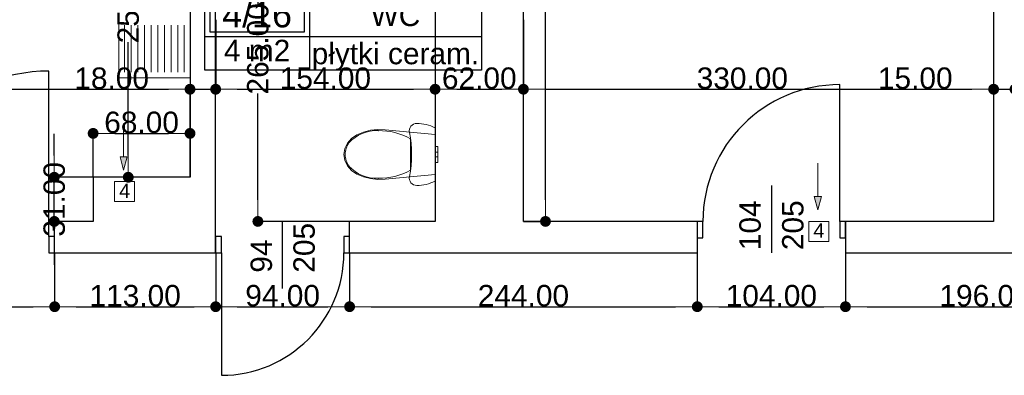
# Model space of a CAD drawing. Header units: millimetres. Extents: x -166872 to -65719, y 14266 to 44345.
# Tile 42 of 65: x -114583 to -107673, y 34249 to 36745. Entities that reach past the tile are written whole.
import ezdxf
from ezdxf.enums import TextEntityAlignment as Align

# ---------------------------------------------------------------- set-up
doc = ezdxf.new("R2010")
doc.units = ezdxf.units.MM
doc.header["$MEASUREMENT"] = 0
for name, color, linetype in [('Drzwi', 7, 'Continuous'), ('Linia', 7, 'Continuous'), ('Obiekt', 7, 'Continuous'), ('Strefa', 7, 'Continuous'), ('Słup', 7, 'Continuous'), ('Tekst', 7, 'Continuous'), ('Wymiary', 63, 'Continuous'), ('Ściana', 7, 'Continuous')]:
    doc.layers.add(name, color=color, linetype=linetype)
doc.styles.add('Arial', font='txt')
doc.dimstyles.new('GENERATED_STYLE__1', dxfattribs={"dimtxt": 150, "dimasz": 152, "dimexe": 0.18, "dimexo": 0, "dimgap": 0.09, "dimtad": 1, "dimtih": 1, "dimtoh": 1, "dimlfac": 0.1, "dimzin": 0, "dimdsep": 46, "dimtxsty": 'Arial', "dimblk": 'ARROWHEAD_11', "dimblk1": 'ARROWHEAD_11', "dimblk2": 'ARROWHEAD_11', "dimcen": 0.09, "dimclrd": 114, "dimclre": 114, "dimclrt": 114, "dimazin": 0, "dimtfac": 1, "dimtdec": 4, "dimtmove": 0, "dimatfit": 3, "dimfxl": 1, "dimtolj": 1, "dimtzin": 0, "dimarcsym": 0})
doc.dimstyles.new('GENERATED_STYLE__2', dxfattribs={"dimtxt": 150, "dimasz": 152, "dimexe": 0.18, "dimexo": 0, "dimgap": 0.09, "dimtad": 1, "dimlfac": 0.1, "dimzin": 0, "dimdsep": 46, "dimtxsty": 'Arial', "dimblk": 'ARROWHEAD_11', "dimblk1": 'ARROWHEAD_11', "dimblk2": 'ARROWHEAD_11', "dimcen": 0.09, "dimclrd": 114, "dimclre": 114, "dimclrt": 114, "dimazin": 0, "dimtfac": 1, "dimtdec": 4, "dimtmove": 0, "dimatfit": 3, "dimfxl": 1, "dimtolj": 1, "dimtzin": 0, "dimarcsym": 0})

# ---------------------------------------------------------------- blocks, each defined once
blk = doc.blocks.new('WC_4_16_16', base_point=(-112550.3, 36626.5))
at = {"layer": 'Strefa'}
for p, q in [((-113284.3, 36909.3), (-111342.1, 36909.3)), ((-113284.3, 36390.8), (-113284.3, 36909.3)), ((-112550.3, 36909.3), (-112550.3, 36390.8)), ((-111342.1, 36909.3), (-111342.1, 36390.8)), ((-113247.6, 36883.4), (-112587, 36883.4)), ((-113247.6, 36657.1), (-113247.6, 36883.4)), ((-112587, 36883.4), (-112587, 36657.1)), ((-113284.3, 36626.5), (-111342.1, 36626.5)), ((-112587, 36657.1), (-113247.6, 36657.1)), ((-111342.1, 36390.8), (-113284.3, 36390.8))]:
    blk.add_line(p, q, dxfattribs=at)
at = {"layer": 'Strefa', "style": 'Arial'}
for tag, height, p in [('ROOM_NUMBER', 180, (-112917.3, 36781.4)), ('ROOM_NAME', 150, (-111946.2, 36775.3)), ('ROOM_CALC_AREA', 150, (-112917.3, 36529)), ('floor_f', 150, (-111946.2, 36507.4))]:
    blk.add_attdef(tag, text='', height=height, dxfattribs=at).set_placement(p, align=Align.MIDDLE_CENTER)
blk = doc.blocks.new('ARROWHEAD_11')
at = {"color": 0, "linetype": 'Continuous', "lineweight": 0}
blk.add_line((0, 0), (-1, 0), dxfattribs=at)
at = {"color": 0, "linetype": 'Continuous', "lineweight": 0, "const_width": 0.25, "flags": 128}
blk.add_lwpolyline([(-0.125, 0, 1), (0.125, 0, 1)], format="xyb", close=True, dxfattribs=at)
blk = doc.blocks.new('*D5698')
at = {"layer": 'Defpoints', "color": 0}
for p in [(-115578, 35109.3), (-114338, 35109.3), (-114338, 34730.8)]:
    blk.add_point(p, dxfattribs=at)
at = {"layer": 'Wymiary', "color": 114, "lineweight": -2}
for p, q in [((-115578, 35109.3), (-115578, 34730.6)), ((-114338, 35109.3), (-114338, 34730.6)), ((-115426, 34730.8), (-114490, 34730.8))]:
    blk.add_line(p, q, dxfattribs=at)
at = {"layer": 'Wymiary', "color": 114, "lineweight": -2, "xscale": 152, "yscale": 152, "zscale": 152, "rotation": 180}
blk.add_blockref('ARROWHEAD_11', (-115578, 34730.8), dxfattribs=at)
at = {"layer": 'Wymiary', "color": 114, "lineweight": -2, "xscale": 152, "yscale": 152, "zscale": 152}
blk.add_blockref('ARROWHEAD_11', (-114338, 34730.8), dxfattribs=at)
at = {"layer": 'Wymiary', "color": 114, "lineweight": 13, "insert": (-114958, 34807.5), "char_height": 150, "attachment_point": 5, "style": 'Arial'}
blk.add_mtext('\\A1;124.00', dxfattribs=at)
blk = doc.blocks.new('*D5699')
at = {"layer": 'Defpoints', "color": 0}
for p in [(-114338, 35109.3), (-113208, 35109.3), (-113208, 34730.8)]:
    blk.add_point(p, dxfattribs=at)
at = {"layer": 'Wymiary', "color": 114, "lineweight": -2}
for p, q in [((-114338, 35109.3), (-114338, 34730.6)), ((-113208, 35109.3), (-113208, 34730.6)), ((-114186, 34730.8), (-113360, 34730.8))]:
    blk.add_line(p, q, dxfattribs=at)
at = {"layer": 'Wymiary', "color": 114, "lineweight": -2, "xscale": 152, "yscale": 152, "zscale": 152, "rotation": 180}
blk.add_blockref('ARROWHEAD_11', (-114338, 34730.8), dxfattribs=at)
at = {"layer": 'Wymiary', "color": 114, "lineweight": -2, "xscale": 152, "yscale": 152, "zscale": 152}
blk.add_blockref('ARROWHEAD_11', (-113208, 34730.8), dxfattribs=at)
at = {"layer": 'Wymiary', "color": 114, "lineweight": 13, "insert": (-113773, 34807.5), "char_height": 150, "attachment_point": 5, "style": 'Arial'}
blk.add_mtext('\\A1;113.00', dxfattribs=at)
blk = doc.blocks.new('*D5700')
at = {"layer": 'Defpoints', "color": 0}
for p in [(-113208, 35109.3), (-112268, 35109.3), (-112268, 34730.8)]:
    blk.add_point(p, dxfattribs=at)
at = {"layer": 'Wymiary', "color": 114, "lineweight": -2}
for p, q in [((-113208, 35109.3), (-113208, 34730.6)), ((-112268, 35109.3), (-112268, 34730.6)), ((-113056, 34730.8), (-112420, 34730.8))]:
    blk.add_line(p, q, dxfattribs=at)
at = {"layer": 'Wymiary', "color": 114, "lineweight": -2, "xscale": 152, "yscale": 152, "zscale": 152, "rotation": 180}
blk.add_blockref('ARROWHEAD_11', (-113208, 34730.8), dxfattribs=at)
at = {"layer": 'Wymiary', "color": 114, "lineweight": -2, "xscale": 152, "yscale": 152, "zscale": 152}
blk.add_blockref('ARROWHEAD_11', (-112268, 34730.8), dxfattribs=at)
at = {"layer": 'Wymiary', "color": 114, "lineweight": 13, "insert": (-112738, 34807.5), "char_height": 150, "attachment_point": 5, "style": 'Arial'}
blk.add_mtext('\\A1;94.00', dxfattribs=at)
blk = doc.blocks.new('*D5701')
at = {"layer": 'Defpoints', "color": 0}
for p in [(-112268, 35109.3), (-109828, 35109.3), (-109828, 34730.8)]:
    blk.add_point(p, dxfattribs=at)
at = {"layer": 'Wymiary', "color": 114, "lineweight": -2}
for p, q in [((-112268, 35109.3), (-112268, 34730.6)), ((-109828, 35109.3), (-109828, 34730.6)), ((-112116, 34730.8), (-109980, 34730.8))]:
    blk.add_line(p, q, dxfattribs=at)
at = {"layer": 'Wymiary', "color": 114, "lineweight": -2, "xscale": 152, "yscale": 152, "zscale": 152, "rotation": 180}
blk.add_blockref('ARROWHEAD_11', (-112268, 34730.8), dxfattribs=at)
at = {"layer": 'Wymiary', "color": 114, "lineweight": -2, "xscale": 152, "yscale": 152, "zscale": 152}
blk.add_blockref('ARROWHEAD_11', (-109828, 34730.8), dxfattribs=at)
at = {"layer": 'Wymiary', "color": 114, "lineweight": 13, "insert": (-111048, 34807.5), "char_height": 150, "attachment_point": 5, "style": 'Arial'}
blk.add_mtext('\\A1;244.00', dxfattribs=at)
blk = doc.blocks.new('*D5702')
at = {"layer": 'Defpoints', "color": 0}
for p in [(-109828, 35109.3), (-108788, 35109.3), (-108788, 34730.8)]:
    blk.add_point(p, dxfattribs=at)
at = {"layer": 'Wymiary', "color": 114, "lineweight": -2}
for p, q in [((-109828, 35109.3), (-109828, 34730.6)), ((-108788, 35109.3), (-108788, 34730.6)), ((-109676, 34730.8), (-108940, 34730.8))]:
    blk.add_line(p, q, dxfattribs=at)
at = {"layer": 'Wymiary', "color": 114, "lineweight": -2, "xscale": 152, "yscale": 152, "zscale": 152, "rotation": 180}
blk.add_blockref('ARROWHEAD_11', (-109828, 34730.8), dxfattribs=at)
at = {"layer": 'Wymiary', "color": 114, "lineweight": -2, "xscale": 152, "yscale": 152, "zscale": 152}
blk.add_blockref('ARROWHEAD_11', (-108788, 34730.8), dxfattribs=at)
at = {"layer": 'Wymiary', "color": 114, "lineweight": 13, "insert": (-109308, 34807.5), "char_height": 150, "attachment_point": 5, "style": 'Arial'}
blk.add_mtext('\\A1;104.00', dxfattribs=at)
blk = doc.blocks.new('*D5703')
at = {"layer": 'Defpoints', "color": 0}
for p in [(-108788, 35109.3), (-106828, 35109.3), (-106828, 34730.8)]:
    blk.add_point(p, dxfattribs=at)
at = {"layer": 'Wymiary', "color": 114, "lineweight": -2}
for p, q in [((-108788, 35109.3), (-108788, 34730.6)), ((-106828, 35109.3), (-106828, 34730.6)), ((-108636, 34730.8), (-106980, 34730.8))]:
    blk.add_line(p, q, dxfattribs=at)
at = {"layer": 'Wymiary', "color": 114, "lineweight": -2, "xscale": 152, "yscale": 152, "zscale": 152, "rotation": 180}
blk.add_blockref('ARROWHEAD_11', (-108788, 34730.8), dxfattribs=at)
at = {"layer": 'Wymiary', "color": 114, "lineweight": -2, "xscale": 152, "yscale": 152, "zscale": 152}
blk.add_blockref('ARROWHEAD_11', (-106828, 34730.8), dxfattribs=at)
at = {"layer": 'Wymiary', "color": 114, "lineweight": 13, "insert": (-107808, 34807.5), "char_height": 150, "attachment_point": 5, "style": 'Arial'}
blk.add_mtext('\\A1;196.00', dxfattribs=at)
blk = doc.blocks.new('*D5815')
at = {"layer": 'Defpoints', "color": 0}
for p in [(-114340.6, 35639.3), (-114068, 35639.3), (-114068, 35329.3)]:
    blk.add_point(p, dxfattribs=at)
at = {"layer": 'Wymiary', "color": 114, "lineweight": -2}
for p, q in [((-114340.6, 35791.3), (-114340.6, 35943.3)), ((-114068, 35639.3), (-114340.7, 35639.3)), ((-114340.6, 35329.3), (-114340.6, 35639.3)), ((-114068, 35329.3), (-114340.7, 35329.3)), ((-114340.6, 35177.3), (-114340.6, 35025.3))]:
    blk.add_line(p, q, dxfattribs=at)
at = {"layer": 'Wymiary', "color": 114, "lineweight": -2, "xscale": 152, "yscale": 152, "zscale": 152}
for p, rotation in [((-114340.6, 35639.3), 270), ((-114340.6, 35329.3), 90)]:
    blk.add_blockref('ARROWHEAD_11', p, dxfattribs=dict(at, rotation=rotation))
at = {"layer": 'Wymiary', "color": 114, "lineweight": 13, "insert": (-114340.6, 35484.3), "char_height": 150, "attachment_point": 5, "rotation": 90, "style": 'Arial'}
blk.add_mtext('\\A1;31.00', dxfattribs=at)
blk = doc.blocks.new('*D5816')
at = {"layer": 'Defpoints', "color": 0}
for p in [(-113388, 35947.2), (-114068, 35639.3), (-113388, 35639.3)]:
    blk.add_point(p, dxfattribs=at)
at = {"layer": 'Wymiary', "color": 114, "lineweight": -2}
for p, q in [((-114068, 35639.3), (-114068, 35947.4)), ((-113916, 35947.2), (-113540, 35947.2)), ((-113388, 35639.3), (-113388, 35947.4))]:
    blk.add_line(p, q, dxfattribs=at)
at = {"layer": 'Wymiary', "color": 114, "lineweight": -2, "xscale": 152, "yscale": 152, "zscale": 152, "rotation": 180}
blk.add_blockref('ARROWHEAD_11', (-114068, 35947.2), dxfattribs=at)
at = {"layer": 'Wymiary', "color": 114, "lineweight": -2, "xscale": 152, "yscale": 152, "zscale": 152}
blk.add_blockref('ARROWHEAD_11', (-113388, 35947.2), dxfattribs=at)
at = {"layer": 'Wymiary', "color": 114, "lineweight": 13, "insert": (-113728, 36023.9), "char_height": 150, "attachment_point": 5, "style": 'Arial'}
blk.add_mtext('\\A1;68.00', dxfattribs=at)
blk = doc.blocks.new('*D5819')
at = {"layer": 'Defpoints', "color": 0}
for p in [(-112911.7, 37979.3), (-111848, 37979.3), (-111668, 35329.3)]:
    blk.add_point(p, dxfattribs=at)
at = {"layer": 'Wymiary', "color": 114, "lineweight": -2}
for p, q in [((-111848, 37979.3), (-112911.8, 37979.3)), ((-112911.7, 37827.3), (-112911.7, 36853)), ((-112911.7, 35481.3), (-112911.7, 36228)), ((-111668, 35329.3), (-112911.8, 35329.3))]:
    blk.add_line(p, q, dxfattribs=at)
at = {"layer": 'Wymiary', "color": 114, "lineweight": -2, "xscale": 152, "yscale": 152, "zscale": 152}
for p, rotation in [((-112911.7, 37979.3), 90), ((-112911.7, 35329.3), 270)]:
    blk.add_blockref('ARROWHEAD_11', p, dxfattribs=dict(at, rotation=rotation))
at = {"layer": 'Wymiary', "color": 114, "lineweight": 13, "insert": (-112911.7, 36540.5), "char_height": 150, "attachment_point": 5, "rotation": 90, "style": 'Arial'}
blk.add_mtext('\\A1;265.00', dxfattribs=at)
blk = doc.blocks.new('*D5823')
at = {"layer": 'Defpoints', "color": 0}
for p in [(-111048, 40506.2), (-110893.2, 40506.2), (-111048, 35329.3)]:
    blk.add_point(p, dxfattribs=at)
at = {"layer": 'Wymiary', "color": 114, "lineweight": -2}
for p, q in [((-111048, 40506.2), (-110893.1, 40506.2)), ((-110893.2, 40354.2), (-110893.2, 38083.7)), ((-110893.2, 35481.3), (-110893.2, 37751.8)), ((-111048, 35329.3), (-110893.1, 35329.3))]:
    blk.add_line(p, q, dxfattribs=at)
at = {"layer": 'Wymiary', "color": 114, "lineweight": -2, "xscale": 152, "yscale": 152, "zscale": 152}
for p, rotation in [((-110893.2, 40506.2), 90), ((-110893.2, 35329.3), 270)]:
    blk.add_blockref('ARROWHEAD_11', p, dxfattribs=dict(at, rotation=rotation))
at = {"layer": 'Wymiary', "color": 114, "lineweight": 13, "insert": (-110893.2, 37917.8), "char_height": 150, "attachment_point": 5, "rotation": 90, "style": 'Arial'}
blk.add_mtext('\\A1;518', dxfattribs=at)
blk = doc.blocks.new('*D5845')
at = {"layer": 'Defpoints', "color": 0}
for p in [(-113388, 36257.1), (-118258, 35679.3), (-113388, 35639.3)]:
    blk.add_point(p, dxfattribs=at)
at = {"layer": 'Wymiary', "color": 114, "lineweight": -2}
for p, q in [((-118258, 35679.3), (-118258, 36257.3)), ((-118106, 36257.1), (-113540, 36257.1)), ((-113388, 35639.3), (-113388, 36257.3))]:
    blk.add_line(p, q, dxfattribs=at)
at = {"layer": 'Wymiary', "color": 114, "lineweight": -2, "xscale": 152, "yscale": 152, "zscale": 152, "rotation": 180}
blk.add_blockref('ARROWHEAD_11', (-118258, 36257.1), dxfattribs=at)
at = {"layer": 'Wymiary', "color": 114, "lineweight": -2, "xscale": 152, "yscale": 152, "zscale": 152}
blk.add_blockref('ARROWHEAD_11', (-113388, 36257.1), dxfattribs=at)
at = {"layer": 'Wymiary', "color": 114, "lineweight": 13, "insert": (-115936.8, 36333.8), "char_height": 150, "attachment_point": 5, "style": 'Arial'}
blk.add_mtext('\\A1;487.00', dxfattribs=at)
blk = doc.blocks.new('*D5846')
at = {"layer": 'Defpoints', "color": 0}
for p in [(-113208, 36744.3), (-113208, 36257.1), (-113388, 35639.3)]:
    blk.add_point(p, dxfattribs=at)
at = {"layer": 'Wymiary', "color": 114, "lineweight": -2}
for p, q in [((-113208, 36744.3), (-113208, 36256.9)), ((-114183.7, 36257.1), (-113692, 36257.1)), ((-113692, 36257.1), (-113540, 36257.1)), ((-113388, 35639.3), (-113388, 36257.3)), ((-113388, 36257.1), (-113208, 36257.1)), ((-113056, 36257.1), (-112904, 36257.1))]:
    blk.add_line(p, q, dxfattribs=at)
at = {"layer": 'Wymiary', "color": 114, "lineweight": -2, "xscale": 152, "yscale": 152, "zscale": 152}
blk.add_blockref('ARROWHEAD_11', (-113388, 36257.1), dxfattribs=at)
at = {"layer": 'Wymiary', "color": 114, "lineweight": -2, "xscale": 152, "yscale": 152, "zscale": 152, "rotation": 180}
blk.add_blockref('ARROWHEAD_11', (-113208, 36257.1), dxfattribs=at)
at = {"layer": 'Wymiary', "color": 114, "lineweight": 13, "insert": (-113937.9, 36333.8), "char_height": 150, "attachment_point": 5, "style": 'Arial'}
blk.add_mtext('\\A1;18.00', dxfattribs=at)
blk = doc.blocks.new('*D5847')
at = {"layer": 'Defpoints', "color": 0}
for p in [(-113208, 36744.3), (-111668, 36744.3), (-111668, 36257.1)]:
    blk.add_point(p, dxfattribs=at)
at = {"layer": 'Wymiary', "color": 114, "lineweight": -2}
for p, q in [((-113208, 36744.3), (-113208, 36256.9)), ((-111668, 36744.3), (-111668, 36256.9)), ((-113056, 36257.1), (-111820, 36257.1))]:
    blk.add_line(p, q, dxfattribs=at)
at = {"layer": 'Wymiary', "color": 114, "lineweight": -2, "xscale": 152, "yscale": 152, "zscale": 152, "rotation": 180}
blk.add_blockref('ARROWHEAD_11', (-113208, 36257.1), dxfattribs=at)
at = {"layer": 'Wymiary', "color": 114, "lineweight": -2, "xscale": 152, "yscale": 152, "zscale": 152}
blk.add_blockref('ARROWHEAD_11', (-111668, 36257.1), dxfattribs=at)
at = {"layer": 'Wymiary', "color": 114, "lineweight": 13, "insert": (-112438, 36333.8), "char_height": 150, "attachment_point": 5, "style": 'Arial'}
blk.add_mtext('\\A1;154.00', dxfattribs=at)
blk = doc.blocks.new('*D5848')
at = {"layer": 'Defpoints', "color": 0}
for p in [(-111668, 36744.3), (-111048, 36744.3), (-111048, 36257.1)]:
    blk.add_point(p, dxfattribs=at)
at = {"layer": 'Wymiary', "color": 114, "lineweight": -2}
for p, q in [((-111668, 36744.3), (-111668, 36256.9)), ((-111048, 36744.3), (-111048, 36256.9)), ((-111516, 36257.1), (-111200, 36257.1))]:
    blk.add_line(p, q, dxfattribs=at)
at = {"layer": 'Wymiary', "color": 114, "lineweight": -2, "xscale": 152, "yscale": 152, "zscale": 152, "rotation": 180}
blk.add_blockref('ARROWHEAD_11', (-111668, 36257.1), dxfattribs=at)
at = {"layer": 'Wymiary', "color": 114, "lineweight": -2, "xscale": 152, "yscale": 152, "zscale": 152}
blk.add_blockref('ARROWHEAD_11', (-111048, 36257.1), dxfattribs=at)
at = {"layer": 'Wymiary', "color": 114, "lineweight": 13, "insert": (-111358, 36333.8), "char_height": 150, "attachment_point": 5, "style": 'Arial'}
blk.add_mtext('\\A1;62.00', dxfattribs=at)
blk = doc.blocks.new('*D5849')
at = {"layer": 'Defpoints', "color": 0}
for p in [(-107748, 37574.5), (-111048, 36744.3), (-107748, 36257.1)]:
    blk.add_point(p, dxfattribs=at)
at = {"layer": 'Wymiary', "color": 114, "lineweight": -2}
for p, q in [((-107748, 37574.5), (-107748, 36256.9)), ((-111048, 36744.3), (-111048, 36256.9)), ((-110896, 36257.1), (-107900, 36257.1))]:
    blk.add_line(p, q, dxfattribs=at)
at = {"layer": 'Wymiary', "color": 114, "lineweight": -2, "xscale": 152, "yscale": 152, "zscale": 152, "rotation": 180}
blk.add_blockref('ARROWHEAD_11', (-111048, 36257.1), dxfattribs=at)
at = {"layer": 'Wymiary', "color": 114, "lineweight": -2, "xscale": 152, "yscale": 152, "zscale": 152}
blk.add_blockref('ARROWHEAD_11', (-107748, 36257.1), dxfattribs=at)
at = {"layer": 'Wymiary', "color": 114, "lineweight": 13, "insert": (-109511.8, 36333.8), "char_height": 150, "attachment_point": 5, "style": 'Arial'}
blk.add_mtext('\\A1;330.00', dxfattribs=at)
blk = doc.blocks.new('*D5850')
at = {"layer": 'Defpoints', "color": 0}
for p in [(-107748, 37574.5), (-107598, 37574.5), (-107598, 36257.1)]:
    blk.add_point(p, dxfattribs=at)
at = {"layer": 'Wymiary', "color": 114, "lineweight": -2}
for p, q in [((-107748, 37574.5), (-107748, 36256.9)), ((-107598, 37574.5), (-107598, 36256.9)), ((-108543.7, 36257.1), (-108052, 36257.1)), ((-108052, 36257.1), (-107900, 36257.1)), ((-107748, 36257.1), (-107598, 36257.1)), ((-107446, 36257.1), (-107294, 36257.1))]:
    blk.add_line(p, q, dxfattribs=at)
at = {"layer": 'Wymiary', "color": 114, "lineweight": -2, "xscale": 152, "yscale": 152, "zscale": 152}
blk.add_blockref('ARROWHEAD_11', (-107748, 36257.1), dxfattribs=at)
at = {"layer": 'Wymiary', "color": 114, "lineweight": -2, "xscale": 152, "yscale": 152, "zscale": 152, "rotation": 180}
blk.add_blockref('ARROWHEAD_11', (-107598, 36257.1), dxfattribs=at)
at = {"layer": 'Wymiary', "color": 114, "lineweight": 13, "insert": (-108297.9, 36333.8), "char_height": 150, "attachment_point": 5, "style": 'Arial'}
blk.add_mtext('\\A1;15.00', dxfattribs=at)
blk = doc.blocks.new('*D5860')
at = {"layer": 'Defpoints', "color": 0}
for p in [(-113821.4, 38159.3), (-113388, 38159.3), (-113388, 35639.3)]:
    blk.add_point(p, dxfattribs=at)
at = {"layer": 'Wymiary', "color": 114, "lineweight": -2}
for p, q in [((-113388, 38159.3), (-113821.6, 38159.3)), ((-113821.4, 38007.3), (-113821.4, 37211.8)), ((-113821.4, 35791.3), (-113821.4, 36586.8)), ((-113388, 35639.3), (-113821.6, 35639.3))]:
    blk.add_line(p, q, dxfattribs=at)
at = {"layer": 'Wymiary', "color": 114, "lineweight": -2, "xscale": 152, "yscale": 152, "zscale": 152}
for p, rotation in [((-113821.4, 38159.3), 90), ((-113821.4, 35639.3), 270)]:
    blk.add_blockref('ARROWHEAD_11', p, dxfattribs=dict(at, rotation=rotation))
at = {"layer": 'Wymiary', "color": 114, "lineweight": 13, "insert": (-113821.4, 36899.3), "char_height": 150, "attachment_point": 5, "rotation": 90, "style": 'Arial'}
blk.add_mtext('\\A1;252.00', dxfattribs=at)

msp = doc.modelspace()

# ---------------------------------------------------------------- hatches: boundary and pattern name
at = {"layer": 'Linia', "linetype": 'Continuous', "lineweight": 13}
for points in [[(-113854.156, 35689.346), (-113829.156, 35782.647), (-113879.156, 35782.647)], [(-108982.003, 35409.955), (-108957.003, 35503.257), (-109007.003, 35503.257)]]:
    msp.add_hatch(color=256, dxfattribs=at).paths.add_polyline_path(points)

# ---------------------------------------------------------------- linework, layer by layer
at = {"layer": 'Drzwi'}
for p, q in [((-114378.019, 35224.32), (-114378.019, 36384.32)), ((-108828.019, 35329.32), (-108828.019, 36289.32)), ((-109788.019, 35329.32), (-109828.019, 35329.32)), ((-109828.019, 35329.32), (-109828.019, 35214.32)), ((-109828.019, 35329.32), (-109828.019, 35214.32)), ((-109788.019, 35214.32), (-109788.019, 35329.32)), ((-108788.019, 35329.32), (-108828.019, 35329.32)), ((-108828.019, 35329.32), (-108828.019, 35214.32)), ((-108788.019, 35214.32), (-108788.019, 35329.32)), ((-108788.019, 35329.32), (-108788.019, 35214.32)), ((-114338.019, 35224.32), (-114378.019, 35224.32)), ((-114378.019, 35224.32), (-114378.019, 35109.32)), ((-114338.019, 35109.32), (-114338.019, 35224.32)), ((-114338.019, 35109.32), (-114338.019, 35224.32)), ((-113168.019, 35224.32), (-113208.019, 35224.32)), ((-113208.019, 35224.32), (-113208.019, 35109.32)), ((-113208.019, 35109.32), (-113208.019, 35224.32)), ((-113168.019, 35109.32), (-113168.019, 35224.32)), ((-112268.019, 35224.32), (-112308.019, 35224.32)), ((-112308.019, 35224.32), (-112308.019, 35109.32)), ((-112268.019, 35109.32), (-112268.019, 35224.32)), ((-112268.019, 35109.32), (-112268.019, 35224.32)), ((-109828.019, 35214.32), (-109788.019, 35214.32)), ((-108828.019, 35214.32), (-108788.019, 35214.32)), ((-114378.019, 35109.32), (-114338.019, 35109.32)), ((-113208.019, 35109.32), (-113168.019, 35109.32)), ((-113168.019, 35109.32), (-113168.019, 34249.32)), ((-112308.019, 35109.32), (-112268.019, 35109.32))]:
    msp.add_line(p, q, dxfattribs=at)
for centre, radius, start, end in [((-114378.019, 35224.32), 1160, 90, 180), ((-108828.019, 35329.32), 960, 90, 180), ((-113168.019, 35109.32), 860, 270, 0)]:
    msp.add_arc(centre, radius, start, end, dxfattribs=at)
at = {"layer": 'Linia', "lineweight": 13}
for p, q in [((-113854.156, 36017.038), (-113854.156, 35782.647)), ((-113854.156, 35689.346), (-113879.156, 35782.647)), ((-113879.156, 35782.647), (-113829.156, 35782.647)), ((-113854.156, 35689.346), (-113829.156, 35782.647)), ((-108982.003, 35737.647), (-108982.003, 35503.257)), ((-113917.49, 35468.711), (-113917.49, 35608.711)), ((-113917.49, 35608.711), (-113777.49, 35608.711)), ((-113777.49, 35608.711), (-113777.49, 35468.711)), ((-113777.49, 35468.711), (-113917.49, 35468.711)), ((-108982.003, 35409.955), (-109007.003, 35503.257)), ((-109007.003, 35503.257), (-108957.003, 35503.257)), ((-108982.003, 35409.955), (-108957.003, 35503.257)), ((-109045.336, 35189.32), (-109045.336, 35329.32)), ((-109045.336, 35329.32), (-108905.336, 35329.32)), ((-108905.336, 35329.32), (-108905.336, 35189.32)), ((-108905.336, 35189.32), (-109045.336, 35189.32))]:
    msp.add_line(p, q, dxfattribs=at)
at = {"layer": 'Obiekt', "lineweight": 5}
for p, q in [((-113388.019, 37185.983), (-113388.019, 36335.983)), ((-113888.019, 36335.983), (-113888.019, 36760.983)), ((-113848.019, 36705.983), (-113848.019, 36375.983)), ((-113801.352, 36705.983), (-113801.352, 36375.983)), ((-113754.685, 36705.983), (-113754.685, 36375.983)), ((-113708.019, 36705.983), (-113708.019, 36375.983)), ((-113661.352, 36705.983), (-113661.352, 36375.983)), ((-113614.685, 36705.983), (-113614.685, 36375.983)), ((-113568.019, 36705.983), (-113568.019, 36375.983)), ((-113521.352, 36705.983), (-113521.352, 36375.983)), ((-113474.685, 36705.983), (-113474.685, 36375.983)), ((-113428.019, 36705.983), (-113428.019, 36375.983)), ((-113388.019, 36335.983), (-113888.019, 36335.983)), ((-111837.165, 35997.421), (-111828.873, 36005.543)), ((-111828.873, 36005.543), (-111819.001, 36011.646)), ((-111819.001, 36011.646), (-111808.03, 36015.431)), ((-111808.03, 36015.431), (-111796.495, 36016.714)), ((-111796.495, 36016.714), (-111779.84, 36016.225)), ((-111779.84, 36016.225), (-111763.242, 36014.76)), ((-111763.242, 36014.76), (-111746.758, 36012.323)), ((-111746.758, 36012.323), (-111730.446, 36008.924)), ((-111730.446, 36008.924), (-111714.361, 36004.574)), ((-111714.361, 36004.574), (-111698.558, 35999.287)), ((-112255.324, 35911.613), (-112218.129, 35937.211)), ((-112218.129, 35937.211), (-112171.191, 35956.232)), ((-112171.191, 35956.232), (-112121.444, 35968.637)), ((-112121.444, 35968.637), (-112070.098, 35974.125)), ((-112070.098, 35974.125), (-112018.402, 35972.562)), ((-112018.402, 35972.562), (-111668.019, 35940.188)), ((-111849.009, 35965.275), (-111847.485, 35976.783)), ((-111847.969, 35953.713), (-111849.009, 35965.275)), ((-111841.187, 35915.429), (-111847.969, 35953.713)), ((-111847.485, 35976.783), (-111843.472, 35987.676)), ((-111843.472, 35987.676), (-111837.165, 35997.421)), ((-111698.558, 35999.287), (-111683.093, 35993.083)), ((-111683.093, 35993.083), (-111668.019, 35985.982)), ((-111668.019, 35985.982), (-111668.019, 35612.445)), ((-111668.019, 35940.188), (-111668.019, 35658.239)), ((-112301.802, 35840.262), (-112283.843, 35878.571)), ((-112283.843, 35878.571), (-112255.324, 35911.613)), ((-112272.569, 35880.289), (-112272.568, 35880.29)), ((-111836.331, 35876.853), (-111841.187, 35915.429)), ((-111841.062, 35908.155), (-111841.062, 35799.214)), ((-111833.412, 35838.082), (-111836.331, 35876.853)), ((-112308.019, 35799.214), (-112301.802, 35840.262)), ((-112301.802, 35758.165), (-112308.019, 35799.214)), ((-112299.38, 35799.214), (-112299.38, 35799.214)), ((-111841.062, 35799.214), (-111841.062, 35690.272)), ((-111832.439, 35799.214), (-111833.412, 35838.082)), ((-111833.412, 35760.345), (-111832.439, 35799.214)), ((-111668.019, 35839.519), (-111668.019, 35856.214)), ((-111668.019, 35856.214), (-111648.019, 35856.214)), ((-111668.019, 35815.214), (-111668.019, 35839.519)), ((-111668.019, 35810.527), (-111668.019, 35815.214)), ((-111668.019, 35815.214), (-111648.019, 35815.214)), ((-111668.019, 35799.214), (-111668.019, 35810.527)), ((-111668.019, 35787.9), (-111668.019, 35799.214)), ((-111648.019, 35839.519), (-111648.019, 35856.214)), ((-111648.019, 35815.214), (-111648.019, 35839.519)), ((-111648.019, 35810.527), (-111648.019, 35815.214)), ((-111648.019, 35799.214), (-111648.019, 35810.527)), ((-111648.019, 35787.9), (-111648.019, 35799.214)), ((-112283.843, 35719.856), (-112301.802, 35758.165)), ((-111836.331, 35721.574), (-111833.412, 35760.345)), ((-111668.019, 35783.214), (-111668.019, 35787.9)), ((-111668.019, 35783.214), (-111648.019, 35783.214)), ((-111668.019, 35758.908), (-111668.019, 35783.214)), ((-111668.019, 35742.214), (-111668.019, 35758.908)), ((-111668.019, 35742.214), (-111648.019, 35742.214)), ((-111648.019, 35783.214), (-111648.019, 35787.9)), ((-111648.019, 35758.908), (-111648.019, 35783.214)), ((-111648.019, 35742.214), (-111648.019, 35758.908)), ((-112255.324, 35686.814), (-112283.843, 35719.856)), ((-112218.129, 35661.216), (-112255.324, 35686.814)), ((-112171.191, 35642.195), (-112218.129, 35661.216)), ((-111668.019, 35658.239), (-112018.402, 35625.865)), ((-111847.969, 35644.714), (-111841.187, 35682.998)), ((-111841.187, 35682.998), (-111836.331, 35721.574)), ((-112121.444, 35629.79), (-112171.191, 35642.195)), ((-112070.098, 35624.302), (-112121.444, 35629.79)), ((-112018.402, 35625.865), (-112070.098, 35624.302)), ((-111849.009, 35633.152), (-111847.969, 35644.714)), ((-111847.485, 35621.644), (-111849.009, 35633.152)), ((-111843.472, 35610.751), (-111847.485, 35621.644)), ((-111837.165, 35601.006), (-111843.472, 35610.751)), ((-111828.873, 35592.884), (-111837.165, 35601.006)), ((-111819.001, 35586.781), (-111828.873, 35592.884)), ((-111730.446, 35589.503), (-111746.758, 35586.104)), ((-111714.361, 35593.853), (-111730.446, 35589.503)), ((-111698.558, 35599.14), (-111714.361, 35593.853)), ((-111683.093, 35605.344), (-111698.558, 35599.14)), ((-111668.019, 35612.445), (-111683.093, 35605.344)), ((-111808.03, 35582.996), (-111819.001, 35586.781)), ((-111796.495, 35581.713), (-111808.03, 35582.996)), ((-111779.84, 35582.202), (-111796.495, 35581.713)), ((-111763.242, 35583.667), (-111779.84, 35582.202)), ((-111746.758, 35586.104), (-111763.242, 35583.667))]:
    msp.add_line(p, q, dxfattribs=at)
at = {"layer": 'Obiekt'}
for p, q in [((-109308.019, 35580.699), (-109308.019, 35109.32)), ((-112738.019, 34857.942), (-112738.019, 35329.32))]:
    msp.add_line(p, q, dxfattribs=at)
at = {"layer": 'Obiekt', "lineweight": 5}
for centre, radius, start, end in [((-112080.322, 35709.753), 256.976, 86.8048479, 138.4244984), ((-112055.956, 35541.118), 425.383, 59.6517657, 91.3539306), ((-112160.777, 35798.402), 138.562, 143.7771889, 179.6644065), ((-112160.774, 35800.026), 138.565, 180.3355862, 216.2228038), ((-112080.322, 35888.674), 256.976, 221.5755016, 273.1951521), ((-112055.956, 36057.309), 425.383, 268.6460694, 300.3482343)]:
    msp.add_arc(centre, radius, start, end, dxfattribs=at)
for p in [(-112066.004, 35966.25), (-111841.062, 35908.155), (-112272.568, 35718.137), (-112066.004, 35632.177)]:
    msp.add_point(p, dxfattribs=at)
at = {"layer": 'Słup'}
for p, q in [((-114068.019, 35639.32), (-114068.019, 35329.32)), ((-113388.019, 35639.32), (-114068.019, 35639.32))]:
    msp.add_line(p, q, dxfattribs=at)
at = {"layer": 'Ściana'}
for p, q in [((-114338.019, 35224.32), (-114338.019, 35329.32)), ((-113208.019, 35224.32), (-113208.019, 35329.32)), ((-112268.019, 35224.32), (-112268.019, 35329.32)), ((-109828.019, 35329.32), (-109828.019, 35214.32)), ((-108788.019, 35329.32), (-108788.019, 35214.32)), ((-114338.019, 35109.32), (-114338.019, 35224.32)), ((-113208.019, 35109.32), (-113208.019, 35224.32)), ((-112268.019, 35109.32), (-112268.019, 35224.32)), ((-109828.019, 35214.32), (-109828.019, 35109.32)), ((-108788.019, 35214.32), (-108788.019, 35109.32))]:
    msp.add_line(p, q, dxfattribs=at)
at = {"layer": 'Ściana', "flags": 128}
for points in [[(-107748.019, 39819.768), (-107748.019, 35329.32)], [(-113388.019, 38159.32), (-113388.019, 35639.32)], [(-111048.019, 35329.32), (-111048.019, 38159.32)], [(-113208.019, 35329.32), (-113208.019, 37979.32)], [(-111668.019, 37649.32), (-111668.019, 35329.32)], [(-114068.019, 35329.32), (-114338.019, 35329.32)], [(-111668.019, 35329.32), (-112268.019, 35329.32)], [(-109828.019, 35329.32), (-111048.019, 35329.32)], [(-107748.019, 35329.32), (-108788.019, 35329.32)], [(-114338.019, 35109.32), (-113208.019, 35109.32)], [(-112268.019, 35109.32), (-109828.019, 35109.32)], [(-108788.019, 35109.32), (-106828.019, 35109.32)]]:
    msp.add_lwpolyline(points, dxfattribs=at)

# ---------------------------------------------------------------- block references
at = {"layer": 'Strefa'}
ref = msp.add_blockref('WC_4_16_16', (-112550.297, 36626.491), dxfattribs=at)
ref.add_attrib('ROOM_NAME', 'WC', dxfattribs={"color": 7, "height": 150, "style": 'Arial'}).set_placement((-111946.213, 36775.257), align=Align.MIDDLE_CENTER)
ref.add_attrib('ROOM_NUMBER', '4/16', dxfattribs={"color": 7, "height": 180, "style": 'Arial'}).set_placement((-112917.318, 36781.438), align=Align.MIDDLE_CENTER)
ref.add_attrib('ROOM_CALC_AREA', '4 m2', dxfattribs={"color": 7, "height": 150, "style": 'Arial'}).set_placement((-112917.318, 36528.991), align=Align.MIDDLE_CENTER)
ref.add_attrib('floor_f', 'płytki ceram.', dxfattribs={"color": 7, "height": 150, "style": 'Arial'}).set_placement((-111946.213, 36507.391), align=Align.MIDDLE_CENTER)

# ---------------------------------------------------------------- texts
at = {"layer": 'Obiekt', "char_height": 150, "attachment_point": 7, "rotation": 90, "style": 'Arial'}
for s, insert in [('\\A1;{\\fArial|b0|i0|c238|p38;104}', (-109380.55, 35127.66)), ('\\A1;{\\fArial|b0|i0|c238|p38;205}', (-109080.55, 35127.66)), ('\\A1;{\\fArial|b0|i0|c238|p38;205}', (-112510.55, 34969.494)), ('\\A1;{\\fArial|b0|i0|c238|p38;94}', (-112810.55, 34969.494))]:
    msp.add_mtext(s, dxfattribs=dict(at, insert=insert))
at = {"layer": 'Tekst', "lineweight": 13, "char_height": 100, "attachment_point": 4, "style": 'Arial'}
for insert in [(-113885.433, 35544.425), (-109013.279, 35265.035)]:
    msp.add_mtext('\\A1;{\\fArial|b0|i0|c238|p38;4}', dxfattribs=dict(at, insert=insert))

# ---------------------------------------------------------------- dimensions: what is measured, and where the dimension line sits
at = {"layer": 'Wymiary', "lineweight": 13}
dim = msp.add_linear_dim(base=(-110893.234, 40506.243), p1=(-111048.019, 35329.32), p2=(-111048.019, 40506.243), angle=90, text='518', dimstyle='GENERATED_STYLE__2', dxfattribs=at)
dim.commit()
dim.dimension.update_dxf_attribs({"geometry": '*D5823', "text_midpoint": (-110893.234, 37917.781), "dimtype": 128, "text_rotation": 90})
for base, p1, p2, picture, middle in [((-113821.401, 38159.32), (-113388.019, 35639.32), (-113388.019, 38159.32), '*D5860', (-113821.401, 36899.32)), ((-112911.652, 37979.32), (-111668.019, 35329.32), (-111848.019, 37979.32), '*D5819', (-112911.652, 36540.491)), ((-114340.564, 35639.32), (-114068.019, 35329.32), (-114068.019, 35639.32), '*D5815', (-114340.564, 35484.32))]:
    dim = msp.add_linear_dim(base=base, p1=p1, p2=p2, angle=90, dimstyle='GENERATED_STYLE__2', dxfattribs=at)
    dim.commit()
    dim.dimension.update_dxf_attribs({"geometry": picture, "text_midpoint": middle, "dimtype": 128, "text_rotation": 90})
for base, p1, p2, picture, middle in [((-107748.019, 36257.11), (-111048.019, 36744.32), (-107748.019, 37574.544), '*D5849', (-109511.848, 36257.11)), ((-107598.019, 36257.11), (-107748.019, 37574.544), (-107598.019, 37574.544), '*D5850', (-108297.88, 36257.11)), ((-113208.019, 36257.11), (-113388.019, 35639.32), (-113208.019, 36744.32), '*D5846', (-113937.88, 36257.11)), ((-111668.019, 36257.11), (-113208.019, 36744.32), (-111668.019, 36744.32), '*D5847', (-112438.019, 36257.11)), ((-111048.019, 36257.11), (-111668.019, 36744.32), (-111048.019, 36744.32), '*D5848', (-111358.019, 36257.11)), ((-113388.019, 36257.11), (-118258.019, 35679.32), (-113388.019, 35639.32), '*D5845', (-115936.848, 36257.11)), ((-113388.019, 35947.219), (-114068.019, 35639.32), (-113388.019, 35639.32), '*D5816', (-113728.019, 35947.219)), ((-114338.019, 34730.82), (-115578.019, 35109.32), (-114338.019, 35109.32), '*D5698', (-114958.019, 34730.82)), ((-113208.019, 34730.82), (-114338.019, 35109.32), (-113208.019, 35109.32), '*D5699', (-113773.019, 34730.82)), ((-112268.019, 34730.82), (-113208.019, 35109.32), (-112268.019, 35109.32), '*D5700', (-112738.019, 34730.82)), ((-109828.019, 34730.82), (-112268.019, 35109.32), (-109828.019, 35109.32), '*D5701', (-111048.019, 34730.82)), ((-108788.019, 34730.82), (-109828.019, 35109.32), (-108788.019, 35109.32), '*D5702', (-109308.019, 34730.82)), ((-106828.019, 34730.82), (-108788.019, 35109.32), (-106828.019, 35109.32), '*D5703', (-107808.019, 34730.82))]:
    dim = msp.add_linear_dim(base=base, p1=p1, p2=p2, dimstyle='GENERATED_STYLE__1', dxfattribs=at)
    dim.commit()
    dim.dimension.update_dxf_attribs({"geometry": picture, "text_midpoint": middle, "dimtype": 128})

doc.saveas('drawing.dxf')
